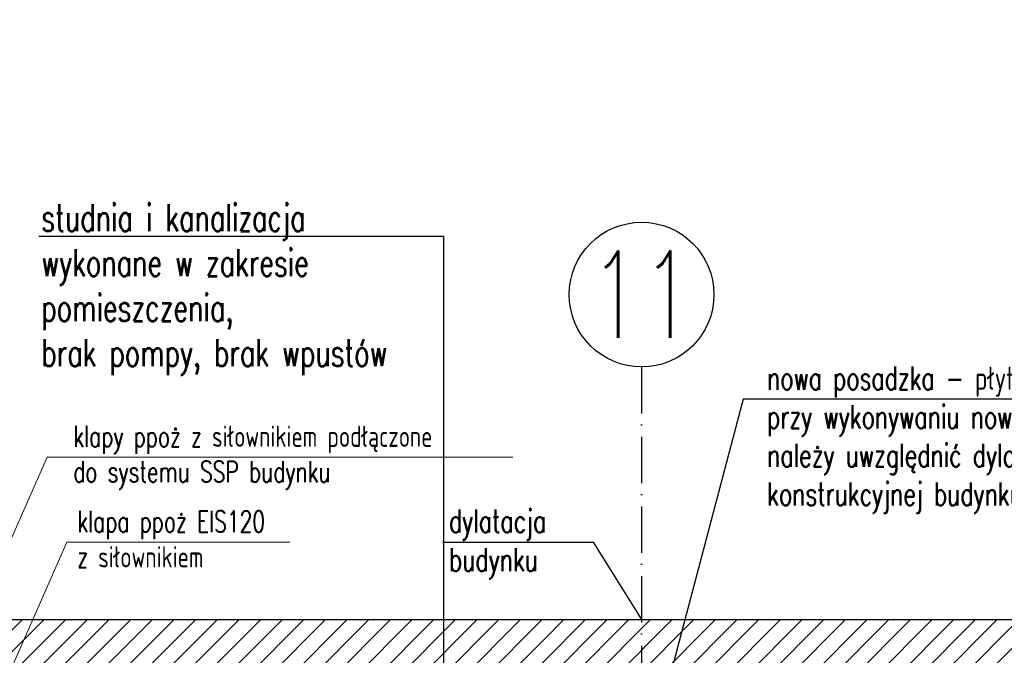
# Model space of a CAD drawing. Header units: millimetres. Extents: x 167273 to 188273, y -125105 to -88145.
# Tile 203 of 210: x 175055 to 175565, y -91164 to -90835. Entities that reach past the tile are written whole.
import ezdxf

# ---------------------------------------------------------------- set-up
doc = ezdxf.new("R2010")
doc.units = ezdxf.units.MM
doc.linetypes.add('ACAD_ISO10W100', pattern=[18, 12, -3, 0, -3])
doc.layers.add('!_zmiany', color=7, linetype='Continuous', true_color=0xfa7d00)
for name, color, linetype in [('a-op_leader', 9, 'Continuous'), ('a-op_text', 9, 'Continuous'), ('a-osie', 1, 'ACAD_ISO10W100'), ('b-ściany', 2, 'Continuous'), ('h-hatch', 8, 'Continuous')]:
    doc.layers.add(name, color=color, linetype=linetype)
doc.layers.add('TIS-WYT.PPOŻ- OPIS', color=9, linetype='Continuous', lineweight=20)
doc.layers.add('TIS_WODA_OPIS', color=9, linetype='Continuous', lineweight=9)
doc.styles.add('_WENTYLACJA', font='romans.shx', dxfattribs={"width": 0.7, "height": 11})
doc.styles.add('PPAB_100', font='romans.shx', dxfattribs={"width": 0.7, "height": 12})
pattern_1 = [(45, (0, -5000), (-5.61266008, 5.61266008), [])]

msp = doc.modelspace()

# ---------------------------------------------------------------- hatches: boundary and pattern name
at = {"layer": 'h-hatch'}
h = msp.add_hatch(dxfattribs=at)
h.set_pattern_fill('ANSI31', color=256, scale=2.5, style=0)
h.set_pattern_definition(pattern_1)
h.paths.add_polyline_path([(177076.3, -90834.89), (177019.47, -90834.89), (176938.64, -91145.89), (176456.73, -91145.89), (176456.74, -91204.79), (176523.68, -91205.09), (176550.91, -91205.09), (176550.91, -91205.21), (176979.55, -91207.12)])
h.paths.add_polyline_path([(176456.73, -91145.89), (176412.23, -91145.89), (176338.37, -91145.89), (176338.37, -91204.27), (176456.74, -91204.79)])
h.paths.add_polyline_path([(176338.37, -91145.89), (175326.44, -91145.89), (175326.44, -91199.77), (176338.37, -91204.27)])
h = msp.add_hatch(dxfattribs=at)
h.set_pattern_fill('ANSI31', color=256, scale=2.5, style=0)
h.set_pattern_definition(pattern_1)
h.paths.add_polyline_path([(175326.44, -91145.89), (174965.78, -91145.89), (174998.93, -91198.27), (175009.44, -91198.36), (175326.44, -91199.77)])
h.paths.add_polyline_path([(173489.9, -91145.89), (173445.44, -91145.89), (173383.44, -91145.89), (173383.44, -91191.13), (173489.9, -91191.6)])
h.paths.add_polyline_path([(174965.78, -91145.89), (173489.9, -91145.89), (173489.9, -91191.6), (174994.44, -91198.23), (174998.93, -91198.27)])

# ---------------------------------------------------------------- linework, layer by layer
at = {"layer": '!_zmiany'}
msp.add_lwpolyline([(175064.59, -90947.19), (175274.31, -90947.19), (175274.31, -91518.89)], dxfattribs=at)
at = {"layer": 'a-op_leader'}
for points in [[(175746.74, -91031.64), (175429.58, -91031.64), (175376.94, -91230.98)], [(175273.83, -91105.79), (175351.84, -91105.79), (175376.94, -91145.89)]]:
    msp.add_lwpolyline(points, dxfattribs=at)
at = {"layer": 'a-osie', "ltscale": 2}
msp.add_line((175376.94, -91014.99), (175376.94, -92208.8), dxfattribs=at)
at = {"layer": 'a-osie', "linetype": 'Continuous'}
msp.add_circle((175376.94, -90977.39), 37.5, dxfattribs=at)
at = {"layer": 'b-ściany'}
msp.add_line((173445.44, -91145.89), (176938.64, -91145.89), dxfattribs=at)
at = {"layer": 'TIS-WYT.PPOŻ- OPIS'}
msp.add_lwpolyline([(175001.88, -91213.5), (175068.9, -91061.69), (175310.2, -91061.69)], dxfattribs=at)
at = {"layer": 'TIS_WODA_OPIS'}
msp.add_lwpolyline([(175194.71, -91105.79), (175079.19, -91105.79), (175020.74, -91238.2)], dxfattribs=at)

# ---------------------------------------------------------------- texts
at = {"layer": '!_zmiany', "insert": (175065.9, -90930.57), "char_height": 14, "width": 190.235, "attachment_point": 1, "style": 'PPAB_100'}
msp.add_mtext('{\\Fromans.shx|c238;studnia i kanalizacja wykonane w zakresie pomieszczenia,\\Pbrak pompy, brak wpustów}', dxfattribs=at)
at = {"layer": 'a-op_text', "ltscale": 0.5, "char_height": 12, "attachment_point": 1, "style": 'PPAB_100'}
for s, insert, width in [('{\\Fromans.shx|c238;nowa posadzka - płytki gresowe\\Pprzy wykonywaniu nowych warstw podłogowych należy uwzględnić dylatację w miejscu dylatacji konstrukcyjnej budynku}', (175442.02, -91014.73), 314.1522), ('dylatacja \\Pbudynku', (175277.16, -91088.78), 479.6855)]:
    msp.add_mtext(s, dxfattribs=dict(at, insert=insert, width=width))
at = {"layer": 'a-osie', "linetype": 'ACAD_ISO10W100', "insert": (175376.94, -90977.39), "char_height": 45, "width": 4405.7835, "attachment_point": 5, "style": 'PPAB_100'}
msp.add_mtext('11', dxfattribs=at)
at = {"layer": 'TIS-WYT.PPOŻ- OPIS', "insert": (175082.41, -91045.35), "char_height": 11, "width": 909.303, "attachment_point": 1, "style": '_WENTYLACJA'}
msp.add_mtext('klapy ppoż z siłownikiem podłączone \\Pdo systemu SSP budynku ', dxfattribs=at)
at = {"layer": 'TIS_WODA_OPIS', "insert": (175084.49, -91089.49), "char_height": 11, "width": 294.3473, "attachment_point": 1, "style": '_WENTYLACJA'}
msp.add_mtext('{\\Fromans.shx|c238;klapa ppoż EIS120\\Pz siłownikiem}', dxfattribs=at)

doc.saveas('drawing.dxf')
